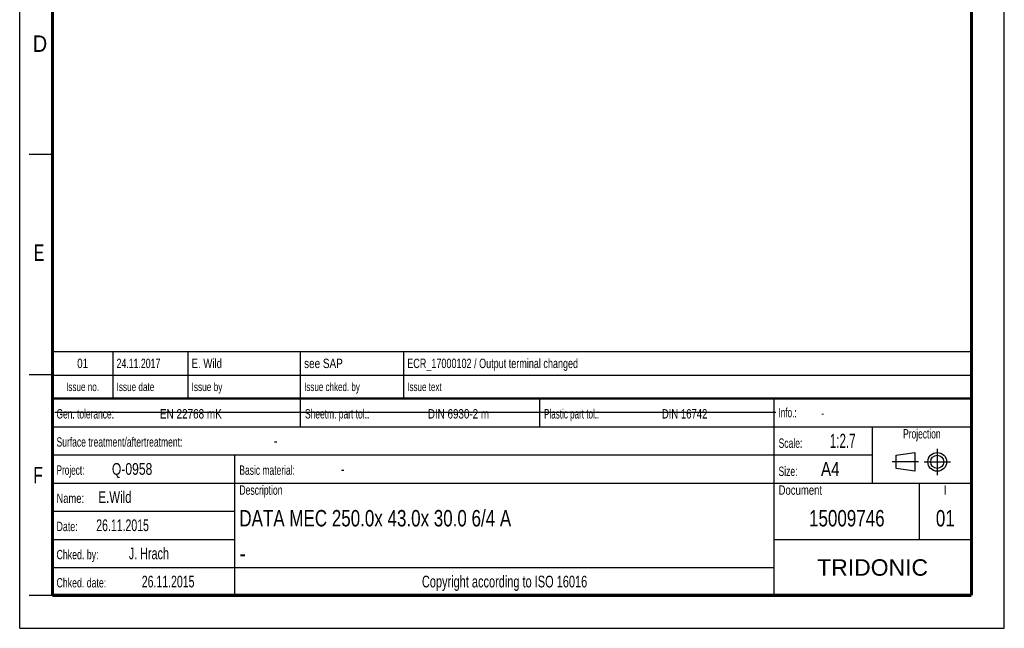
# Model space of a CAD drawing. Header units: millimetres. Extents: x 0 to 210, y 0 to 297.
# Tile 1 of 3: x 0 to 210, y 0 to 130. Entities that reach past the tile are written whole.
import ezdxf
from ezdxf.enums import TextEntityAlignment as Align

# ---------------------------------------------------------------- set-up
doc = ezdxf.new("R2010")
doc.units = ezdxf.units.MM
doc.header["$LTSCALE"] = 19.36
doc.linetypes.add('CENTER', pattern=[0.6, 0.375, -0.075, 0.075, -0.075])
doc.layers.get('0').update_dxf_attribs({"linetype": 'CONTINUOUS'})
doc.layers.add('DEFAULT_1', color=7, linetype='CENTER')
doc.layers.add('Z_NOTICE', color=7, linetype='CONTINUOUS')
doc.styles.get("Standard").update_dxf_attribs({"font": 'txt', "width": 0.7})
doc.styles.add('TEXTSTYLE_2', font='txt', dxfattribs={"width": 0.75})
doc.styles.add('TEXTSTYLE_4', font='arial.ttf')

# ---------------------------------------------------------------- blocks, each defined once
blk = doc.blocks.new('PROJEKTIONSMETHODE_BL0', base_point=(192.31, 35.47))
at = {"color": 2, "linetype": 'CONTINUOUS'}
for p, q in [((186.91, 36.87), (190.91, 37.47)), ((186.91, 34.07), (186.91, 36.87)), ((190.91, 37.47), (190.91, 33.47)), ((190.91, 33.47), (186.91, 34.07))]:
    blk.add_line(p, q, dxfattribs=at)
for radius in [2, 1.4]:
    blk.add_circle((195.71, 35.47), radius, dxfattribs=at)
at = {"layer": 'DEFAULT_1', "color": 2, "linetype": 'CENTER'}
for p, q in [((195.71, 38.27), (195.71, 32.67)), ((191.71, 35.47), (186.11, 35.47)), ((192.91, 35.47), (198.5, 35.47))]:
    blk.add_line(p, q, dxfattribs=at)

msp = doc.modelspace()

# ---------------------------------------------------------------- linework, layer by layer
at = {"color": 2, "linetype": 'CONTINUOUS'}
for p, q in [((0, 0), (0, 297)), ((210, 0), (210, 297)), ((7, 101), (2, 101)), ((6.91362, 48.96015), (6.91362, 58.96015)), ((6.91362, 58.96015), (202.91362, 58.96015)), ((6.91362, 48.96015), (6.91362, 58.96015)), ((6.91362, 58.96015), (202.91362, 58.96015)), ((19.91362, 48.96015), (19.91362, 58.96015)), ((19.91362, 48.96015), (19.91362, 58.96015)), ((35.91362, 48.96015), (35.91362, 58.96015)), ((35.91362, 48.96015), (35.91362, 58.96015)), ((59.91362, 48.96015), (59.91362, 58.96015)), ((59.91362, 48.96015), (59.91362, 58.96015)), ((81.91362, 48.96015), (81.91362, 58.96015)), ((81.91362, 48.96015), (81.91362, 58.96015)), ((202.91362, 48.96015), (202.91362, 58.96015)), ((202.91362, 48.96015), (202.91362, 58.96015)), ((7, 54), (2, 54)), ((6.91362, 53.96015), (202.91362, 53.96015)), ((6.91362, 53.96015), (202.91362, 53.96015)), ((6.91355, 6.96013), (6.91355, 48.96013)), ((6.91355, 48.96013), (202.91355, 48.96013)), ((6.91355, 6.96013), (6.91355, 48.96013)), ((6.91355, 48.96013), (202.91355, 48.96013)), ((6.91362, 48.96015), (202.91362, 48.96015)), ((6.91362, 48.96015), (202.91362, 48.96015)), ((59.91355, 42.96013), (59.91355, 48.96013)), ((59.91355, 42.96013), (59.91355, 48.96013)), ((110.91355, 42.96013), (110.91355, 48.96013)), ((110.91355, 42.96013), (110.91355, 48.96013)), ((160.91355, 6.96013), (160.91355, 48.96013)), ((160.91355, 6.96013), (160.91355, 48.96013)), ((202.91355, 6.96013), (202.91355, 48.96013)), ((202.91355, 6.96013), (202.91355, 48.96013)), ((6.91355, 42.96013), (202.91355, 42.96013)), ((6.91355, 42.96013), (202.91355, 42.96013)), ((181.91355, 30.96013), (181.91355, 42.96013)), ((181.91355, 30.96013), (181.91355, 42.96013)), ((6.91355, 36.96013), (181.91355, 36.96013)), ((6.91355, 36.96013), (181.91355, 36.96013)), ((45.91355, 6.96013), (45.91355, 36.96013)), ((45.91355, 6.96013), (45.91355, 36.96013)), ((6.91355, 30.96013), (202.91355, 30.96013)), ((6.91355, 30.96013), (202.91355, 30.96013)), ((191.91355, 18.96013), (191.91355, 30.96013)), ((191.91355, 18.96013), (191.91355, 30.96013)), ((6.91355, 24.96013), (45.91355, 24.96013)), ((6.91355, 24.96013), (45.91355, 24.96013)), ((6.91355, 18.96013), (45.91355, 18.96013)), ((6.91355, 18.96013), (45.91355, 18.96013)), ((160.91355, 18.96013), (202.91355, 18.96013)), ((160.91355, 18.96013), (202.91355, 18.96013)), ((6.91355, 12.96013), (160.91355, 12.96013)), ((6.91355, 12.96013), (160.91355, 12.96013)), ((7, 7), (2, 7)), ((6.91355, 6.96013), (202.91355, 6.96013)), ((6.91355, 6.96013), (202.91355, 6.96013)), ((0, 0), (210, 0))]:
    msp.add_line(p, q, dxfattribs=at)
at = {"color": 7, "linetype": 'CONTINUOUS'}
msp.add_line((7.46812, 46.04239), (161.26812, 46.04239), dxfattribs=at)
for points, const_width in [([(7, 7), (7, 290)], 0.7), ([(203, 7), (203, 290)], 0.7), ([(7, 49), (203, 49)], 0.5), ([(7, 7), (203, 7)], 0.7)]:
    msp.add_lwpolyline(points, dxfattribs=dict(at, const_width=const_width))

# ---------------------------------------------------------------- block references
at = {"color": 2, "linetype": 'CONTINUOUS'}
msp.add_blockref('PROJEKTIONSMETHODE_BL0', (192.30508, 35.46975), dxfattribs=at)

# ---------------------------------------------------------------- texts
at = {"color": 5, "linetype": 'CONTINUOUS', "style": 'TEXTSTYLE_2'}
for s, width, p in [('D', 0.904762, (2.80729, 122.85717)), ('E', 0.714286, (3.00245, 78.30247)), ('F', 0.714286, (2.92219, 30.89704))]:
    msp.add_text(s, height=3.5, dxfattribs=dict(at, width=width)).set_placement(p)
at = {"layer": 'Z_NOTICE', "color": 5, "linetype": 'CONTINUOUS', "style": 'TEXTSTYLE_2'}
for s, height, width, p in [('01', 2, 0.77381, (13.41362, 55.46015)), ('01', 2, 0.77381, (13.41362, 55.46015)), ('Issue no.', 1.8, 0.719577, (13.41362, 50.56015)), ('Issue no.', 1.8, 0.719577, (13.41362, 50.56015)), ('Projection', 2, 0.671429, (192.41355, 40.46013)), ('Projection', 2, 0.671429, (192.41355, 40.46013)), ('I', 2, 0.833333, (197.41355, 28.46013)), ('I', 2, 0.833333, (197.41355, 28.46013)), ('Copyright according to ISO 16016', 2.5, 0.700149, (103.41355, 8.71013)), ('Copyright according to ISO 16016', 2.5, 0.700149, (103.41355, 8.71013))]:
    msp.add_text(s, height=height, dxfattribs=dict(at, width=width)).set_placement(p, align=Align.CENTER)
for s, height, width, p in [('24.11.2017', 2, 0.697619, (20.66362, 55.46015)), ('24.11.2017', 2, 0.697619, (20.66362, 55.46015)), ('E. Wild', 2, 0.765306, (36.66362, 55.46015)), ('E. Wild', 2, 0.765306, (36.66362, 55.46015)), ('see SAP', 2, 0.792517, (60.66362, 55.46015)), ('see SAP', 2, 0.792517, (60.66362, 55.46015)), ('ECR_17000102 / Output terminal changed', 2, 0.720551, (82.66362, 55.46015)), ('ECR_17000102 / Output terminal changed', 2, 0.720551, (82.66362, 55.46015)), ('Issue date ', 1.8, 0.725108, (20.66362, 50.56015)), ('Issue date ', 1.8, 0.725108, (20.66362, 50.56015)), ('Issue by ', 1.8, 0.732804, (36.66362, 50.56015)), ('Issue by ', 1.8, 0.732804, (36.66362, 50.56015)), ('Issue chked. by', 1.8, 0.711111, (60.66362, 50.56015)), ('Issue chked. by', 1.8, 0.711111, (60.66362, 50.56015)), ('Issue text ', 1.8, 0.712121, (82.66362, 50.56015)), ('Issue text ', 1.8, 0.712121, (82.66362, 50.56015)), ('Gen. tolerance:', 2, 0.669841, (7.85105, 44.71013)), ('Gen. tolerance:', 2, 0.669841, (7.85105, 44.71013)), ('EN 22768 mK', 2, 0.792208, (29.91057, 44.71013)), ('EN 22768 mK', 2, 0.792208, (29.91057, 44.71013)), ('Sheetm. part tol.:', 2, 0.67328, (60.85105, 44.71013)), ('Sheetm. part tol.:', 2, 0.67328, (60.85105, 44.71013)), ('DIN 6930-2 m', 2, 0.78373, (87.05343, 44.71013)), ('DIN 6930-2 m', 2, 0.78373, (87.05343, 44.71013)), ('Plastic part tol.:', 2, 0.642857, (111.85105, 44.71013)), ('Plastic part tol.:', 2, 0.642857, (111.85105, 44.71013)), ('DIN 16742', 2, 0.759259, (136.95819, 44.71013)), ('DIN 16742', 2, 0.759259, (136.95819, 44.71013)), ('Info.: ', 2, 0.64966, (161.85105, 44.96013)), ('Info.: ', 2, 0.64966, (161.85105, 44.96013)), ('Surface treatment/aftertreatment: ', 2, 0.681373, (7.85105, 38.71013)), ('Surface treatment/aftertreatment: ', 2, 0.681373, (7.85105, 38.71013)), ('Scale:  ', 2, 0.684524, (161.85105, 38.46013)), ('Scale:  ', 2, 0.684524, (161.85105, 38.46013)), ('1:2.7', 3, 0.614286, (172.80343, 38.46013)), ('1:2.7', 3, 0.614286, (172.80343, 38.46013)), ('-', 2.5, 0.714286, (54.18438, 38.71013)), ('-', 2.5, 0.714286, (54.18438, 38.71013)), ('Project: ', 2, 0.656085, (7.85105, 32.71013)), ('Project: ', 2, 0.656085, (7.85105, 32.71013)), ('Q-0958', 2.5, 0.77381, (19.66057, 32.71013)), ('Q-0958', 2.5, 0.77381, (19.66057, 32.71013)), ('Basic material: ', 2, 0.675595, (46.85105, 32.71013)), ('Basic material: ', 2, 0.675595, (46.85105, 32.71013)), ('-', 2.5, 0.714286, (68.47009, 32.71013)), ('-', 2.5, 0.714286, (68.47009, 32.71013)), ('Size: ', 2, 0.678571, (161.85105, 32.46013)), ('Size: ', 2, 0.678571, (161.85105, 32.46013)), (' A4', 3, 0.809524, (169.9939, 32.46013)), (' A4', 3, 0.809524, (169.9939, 32.46013)), ('E.Wild', 2.5, 0.730159, (16.80343, 26.71013)), ('E.Wild', 2.5, 0.730159, (16.80343, 26.71013)), ('Description', 2, 0.688312, (46.85105, 28.46013)), ('Description', 2, 0.688312, (46.85105, 28.46013)), ('Document', 2, 0.761905, (161.85105, 28.46013)), ('Document', 2, 0.761905, (161.85105, 28.46013)), ('Name: ', 2, 0.746032, (7.85105, 26.71013)), ('Name: ', 2, 0.746032, (7.85105, 26.71013)), ('26.11.2015', 2.5, 0.671429, (16.32724, 20.71013)), ('26.11.2015', 2.5, 0.671429, (16.32724, 20.71013)), ('Date: ', 2, 0.706349, (7.85105, 20.71013)), ('Date: ', 2, 0.706349, (7.85105, 20.71013)), ('Chked. by: ', 2, 0.701299, (7.85105, 14.71013)), ('Chked. by: ', 2, 0.701299, (7.85105, 14.71013)), ('J. Hrach', 2.5, 0.6875, (23.27962, 14.71013)), ('J. Hrach', 2.5, 0.6875, (23.27962, 14.71013)), ('Chked. date: ', 2, 0.699634, (7.85105, 8.71013)), ('Chked. date: ', 2, 0.699634, (7.85105, 8.71013)), ('26.11.2015', 2.5, 0.671429, (26.04152, 8.71013)), ('26.11.2015', 2.5, 0.671429, (26.04152, 8.71013))]:
    msp.add_text(s, height=height, dxfattribs=dict(at, width=width)).set_placement(p)
at = {"layer": 'Z_NOTICE', "color": 5, "linetype": 'CONTINUOUS', "width": 0.714286}
msp.add_text('-', height=1.8, dxfattribs=at).set_placement((170.94628, 44.96013))
msp.add_text('-', height=1.8, dxfattribs=at).set_placement((170.94628, 44.96013))
at = {"layer": 'Z_NOTICE', "color": 7, "linetype": 'CONTINUOUS', "style": 'TEXTSTYLE_2'}
for s, width, p in [('DATA MEC 250.0x 43.0x 30.0 6/4 A', 0.77381, (46.85105, 21.71013)), ('DATA MEC 250.0x 43.0x 30.0 6/4 A', 0.77381, (46.85105, 21.71013)), ('-', 0.904762, (46.85105, 14.21013)), ('-', 0.904762, (46.85105, 14.21013))]:
    msp.add_text(s, height=3.5, dxfattribs=dict(at, width=width)).set_placement(p)
at = {"layer": 'Z_NOTICE', "color": 7, "linetype": 'CONTINUOUS', "style": 'TEXTSTYLE_2', "width": 0.77381}
for s, p in [('15009746', (176.41355, 21.71013)), ('15009746', (176.41355, 21.71013)), ('01', (197.41355, 21.71013)), ('01', (197.41355, 21.71013))]:
    msp.add_text(s, height=3.5, dxfattribs=at).set_placement(p, align=Align.CENTER)
at = {"layer": 'Z_NOTICE', "color": 5, "linetype": 'CONTINUOUS', "style": 'TEXTSTYLE_4'}
msp.add_text('TRIDONIC', height=3.5, dxfattribs=at).set_placement((181.91355, 11.21013), align=Align.CENTER)
msp.add_text('TRIDONIC', height=3.5, dxfattribs=at).set_placement((181.91355, 11.21013), align=Align.CENTER)

doc.saveas('drawing.dxf')
